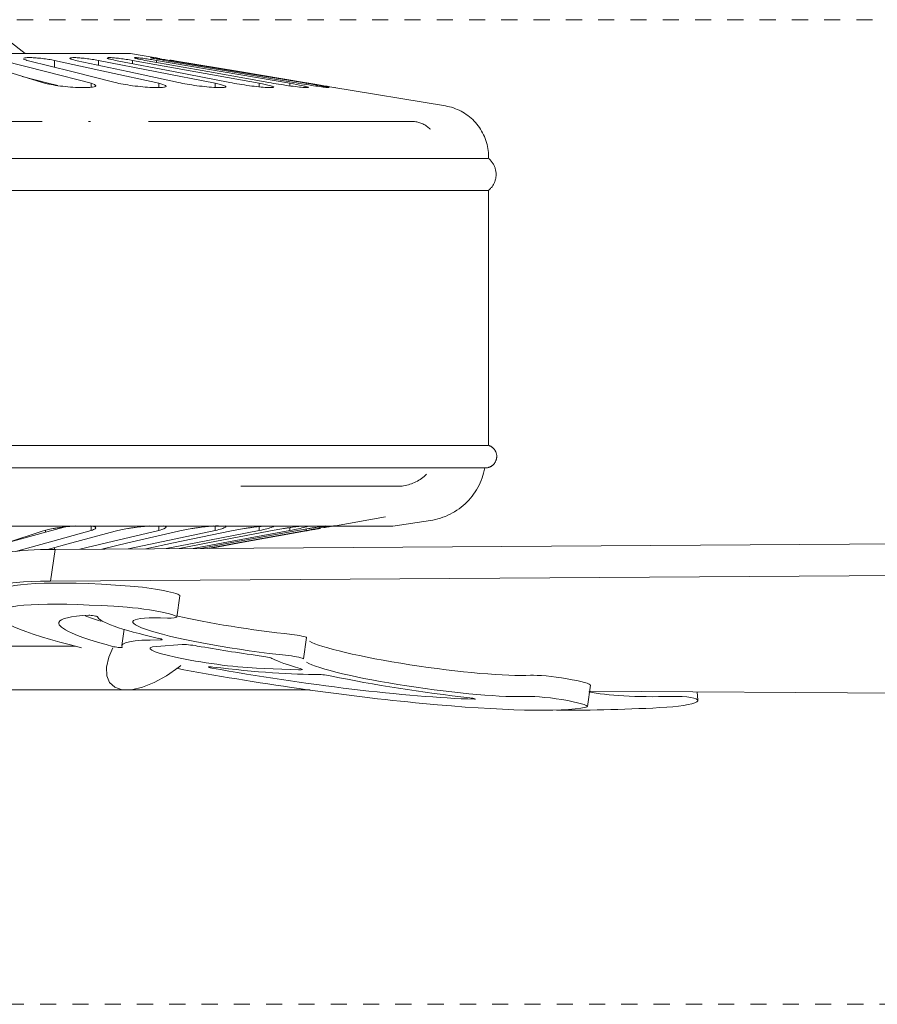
# Model space of a CAD drawing. Header units: millimetres. Extents: x 5734 to 11018, y -2931 to 7544.
# Tile 12 of 17: x 6651 to 6810, y 1681 to 1864. Entities that reach past the tile are written whole.
import ezdxf

# ---------------------------------------------------------------- set-up
doc = ezdxf.new("R2010")
doc.units = ezdxf.units.MM
doc.linetypes.add('Dash', pattern=[6, 3, -3])
doc.layers.add('A-ANNO-DIMS', color=7, linetype='Dash', lineweight=9, true_color=0xd2d2d2)
doc.layers.add('E-LITE-EQPM', color=7, linetype='Continuous', lineweight=20)

# ---------------------------------------------------------------- blocks, each defined once
blk = doc.blocks.new('33710 - 33710 ALOHA Brown ceiling fan-522277-Alzado_PDF')
at = {"layer": 'E-LITE-EQPM'}
for p, q in [((6652.14, 1857.45), (6649, 1859.89)), ((6594.11, 1857.45), (6671.66, 1857.45)), ((6671.28, 1857.45), (6670.99, 1857.45)), ((6677.13, 1856.54), (6671.66, 1857.45)), ((6657.57, 1854.87), (6657.57, 1856.17)), ((6665.71, 1855.25), (6665.71, 1856.17)), ((6672.08, 1855.53), (6672.08, 1856.17)), ((6676.52, 1855.77), (6676.52, 1856.17)), ((6678.92, 1855.97), (6678.92, 1856.17)), ((6664.37, 1851.17), (6664.37, 1851.92)), ((6676.92, 1851.11), (6676.92, 1851.92)), ((6687.42, 1851.13), (6687.42, 1851.92)), ((6695.62, 1851.24), (6695.62, 1851.92)), ((6701.31, 1851.42), (6701.31, 1851.92)), ((6704.34, 1851.66), (6704.34, 1851.92)), ((6730.21, 1847.69), (6709.1, 1851.21)), ((6664.23, 1844.83), (6663.88, 1844.83)), ((6594.11, 1837.94), (6738.06, 1837.94)), ((6594.11, 1832.01), (6738.06, 1832.01)), ((6738.22, 1784.61), (6738.22, 1832.01)), ((6594.11, 1784.61), (6738.06, 1784.61)), ((6594.11, 1780.43), (6737.36, 1780.43)), ((6709.1, 1769.57), (6719.06, 1771.37)), ((6594.11, 1769.62), (6720.45, 1769.62)), ((6664.37, 1768.81), (6664.37, 1769.61)), ((6676.92, 1768.81), (6676.92, 1769.62)), ((6687.42, 1768.81), (6687.42, 1769.62)), ((6695.62, 1768.81), (6695.62, 1769.55)), ((6720.45, 1769.62), (6727.42, 1770.67)), ((6655.92, 1768.48), (6655.92, 1768.84)), ((6701.31, 1768.81), (6701.31, 1769.36)), ((6704.34, 1768.81), (6704.34, 1769.09)), ((6657.67, 1765.29), (6911.5, 1767.01)), ((6656.82, 1759.38), (6657.67, 1765.29)), ((6657.57, 1765.29), (6657.57, 1765.61)), ((6910.66, 1761.1), (6656.82, 1759.38)), ((6680.28, 1752.72), (6680.84, 1756.66)), ((6670.5, 1750.44), (6670.07, 1747.4)), ((6676.51, 1747.27), (6681.28, 1747.61)), ((6703.81, 1744.96), (6704.38, 1748.9)), ((6630.17, 1747.33), (6661.38, 1747.33)), ((6695.09, 1743.23), (6702.91, 1742.89)), ((6638.26, 1739.16), (6670.97, 1739.16)), ((6665.55, 1739.16), (6705.1, 1739.16)), ((6756.58, 1736.09), (6757.15, 1740.03)), ((6756.99, 1738.96), (7020, 1737.27)), ((6777.1, 1737.26), (6777.01, 1738.83))]:
    blk.add_line(p, q, dxfattribs=at)
at = {"layer": 'E-LITE-EQPM', "flags": 128}
for points in [[(6655.27, 1852.04), (6648.73, 1854.07), (6642.18, 1856.09)], [(6647.86, 1856.17), (6656.12, 1854.04), (6664.37, 1851.92)], [(6668.85, 1852.04), (6660.78, 1854.07), (6652.72, 1856.09)], [(6657.57, 1856.17), (6667.25, 1854.04), (6676.92, 1851.92)], [(6680.58, 1852.04), (6671.19, 1854.07), (6661.8, 1856.09)], [(6665.71, 1856.17), (6676.57, 1854.04), (6687.42, 1851.92)], [(6690.17, 1852.04), (6679.69, 1854.07), (6669.21, 1856.09)], [(6672.08, 1856.17), (6683.85, 1854.04), (6695.62, 1851.92)], [(6697.38, 1852.04), (6686.07, 1854.07), (6674.77, 1856.09)], [(6676.52, 1856.17), (6688.91, 1854.04), (6701.31, 1851.92)], [(6702.04, 1852.04), (6690.19, 1854.07), (6678.33, 1856.09)], [(6678.92, 1856.17), (6691.63, 1854.04), (6704.34, 1851.92)], [(6704.04, 1852.05), (6691.96, 1854.07), (6679.88, 1856.08)], [(6651.58, 1853.19), (6656.12, 1852.02), (6658.19, 1851.48)], [(6730.21, 1847.69), (6730.59, 1847.62), (6730.96, 1847.54), (6731.33, 1847.44), (6731.7, 1847.32), (6732.06, 1847.19), (6732.41, 1847.05), (6732.76, 1846.89), (6733.11, 1846.72), (6733.44, 1846.53), (6733.77, 1846.33), (6734.09, 1846.12), (6734.4, 1845.9), (6734.7, 1845.66), (6735, 1845.41), (6735.28, 1845.15), (6735.55, 1844.88), (6735.81, 1844.6), (6736.06, 1844.3), (6736.3, 1844), (6736.52, 1843.69), (6736.73, 1843.37), (6736.93, 1843.04), (6737.12, 1842.71), (6737.29, 1842.36), (6737.45, 1842.01), (6737.59, 1841.66), (6737.72, 1841.3), (6737.84, 1840.93), (6737.94, 1840.56), (6738.03, 1840.19), (6738.1, 1839.81), (6738.15, 1839.43), (6738.19, 1839.05), (6738.22, 1838.66), (6738.23, 1838.28), (6738.22, 1837.94)], [(6655.28, 1844.83), (6650.65, 1844.83), (6645.93, 1844.83), (6645.43, 1844.83)], [(6723.88, 1844.83), (6723.78, 1844.83), (6723.47, 1844.83), (6722.95, 1844.83), (6722.23, 1844.83), (6721.3, 1844.83), (6720.16, 1844.83), (6718.83, 1844.83), (6717.3, 1844.83), (6715.57, 1844.83), (6713.64, 1844.83), (6711.52, 1844.83), (6709.22, 1844.83), (6706.73, 1844.83), (6704.06, 1844.83), (6701.22, 1844.83), (6698.2, 1844.83), (6695.02, 1844.83), (6691.67, 1844.83), (6688.17, 1844.83), (6684.52, 1844.83), (6680.73, 1844.83), (6676.8, 1844.83), (6675.05, 1844.83)], [(6722.45, 1844.83), (6722.78, 1844.83), (6723.35, 1844.83), (6723.72, 1844.83), (6723.88, 1844.83), (6723.88, 1844.83)], [(6723.88, 1844.83), (6724.08, 1844.82), (6724.28, 1844.81), (6724.48, 1844.79), (6724.68, 1844.76), (6724.88, 1844.73), (6725.07, 1844.68), (6725.27, 1844.63), (6725.46, 1844.57), (6725.65, 1844.51), (6725.83, 1844.43), (6726.01, 1844.35), (6726.19, 1844.26), (6726.37, 1844.17), (6726.54, 1844.06), (6726.71, 1843.95), (6726.87, 1843.84), (6727.03, 1843.71), (6727.18, 1843.59), (6727.33, 1843.45), (6727.42, 1843.36)], [(6738.22, 1837.94), (6738.34, 1837.84), (6738.45, 1837.73), (6738.56, 1837.62), (6738.67, 1837.51), (6738.76, 1837.39), (6738.86, 1837.27), (6738.95, 1837.15), (6739.03, 1837.02), (6739.11, 1836.89), (6739.19, 1836.75), (6739.25, 1836.61), (6739.32, 1836.47), (6739.37, 1836.33), (6739.43, 1836.19), (6739.47, 1836.04), (6739.51, 1835.89), (6739.54, 1835.74), (6739.57, 1835.59), (6739.59, 1835.44), (6739.61, 1835.29), (6739.62, 1835.13), (6739.62, 1834.98), (6739.62, 1834.83), (6739.61, 1834.67), (6739.6, 1834.52), (6739.57, 1834.37), (6739.55, 1834.22), (6739.51, 1834.07), (6739.47, 1833.92), (6739.43, 1833.77), (6739.38, 1833.63), (6739.32, 1833.49), (6739.26, 1833.35), (6739.19, 1833.21), (6739.12, 1833.07), (6739.04, 1832.94), (6738.96, 1832.81), (6738.87, 1832.69), (6738.77, 1832.57), (6738.67, 1832.45), (6738.57, 1832.33), (6738.46, 1832.23), (6738.35, 1832.12), (6738.24, 1832.02), (6738.22, 1832.01)], [(6738.22, 1784.61), (6738.31, 1784.58), (6738.39, 1784.55), (6738.46, 1784.52), (6738.54, 1784.49), (6738.62, 1784.45), (6738.69, 1784.4), (6738.77, 1784.36), (6738.84, 1784.31), (6738.91, 1784.26), (6738.97, 1784.21), (6739.04, 1784.15), (6739.1, 1784.09), (6739.16, 1784.03), (6739.22, 1783.97), (6739.27, 1783.9), (6739.32, 1783.83), (6739.37, 1783.76), (6739.42, 1783.69), (6739.46, 1783.62), (6739.5, 1783.54), (6739.54, 1783.47), (6739.58, 1783.39), (6739.61, 1783.31), (6739.63, 1783.23), (6739.66, 1783.15), (6739.68, 1783.06), (6739.7, 1782.98), (6739.71, 1782.9), (6739.73, 1782.81), (6739.73, 1782.73), (6739.74, 1782.64), (6739.74, 1782.56), (6739.74, 1782.47), (6739.73, 1782.39), (6739.72, 1782.3), (6739.71, 1782.22), (6739.7, 1782.13), (6739.68, 1782.05), (6739.65, 1781.97), (6739.63, 1781.88), (6739.6, 1781.8), (6739.57, 1781.72), (6739.53, 1781.65), (6739.49, 1781.57), (6739.45, 1781.49), (6739.41, 1781.42), (6739.36, 1781.35), (6739.31, 1781.28), (6739.26, 1781.21), (6739.2, 1781.15), (6739.15, 1781.09), (6739.08, 1781.03), (6739.02, 1780.97), (6738.96, 1780.91), (6738.89, 1780.86), (6738.82, 1780.81), (6738.75, 1780.76), (6738.68, 1780.72), (6738.6, 1780.68), (6738.52, 1780.64), (6738.45, 1780.6), (6738.37, 1780.57), (6738.29, 1780.54), (6738.21, 1780.51), (6738.12, 1780.49), (6738.04, 1780.47), (6737.96, 1780.46), (6737.87, 1780.44), (6737.79, 1780.44), (6737.7, 1780.43), (6737.62, 1780.43), (6737.6, 1780.43)], [(6649.99, 1780.43), (6655.23, 1780.43), (6660.37, 1780.43), (6665.41, 1780.43), (6670.33, 1780.43), (6675.13, 1780.43), (6679.8, 1780.43), (6684.34, 1780.43), (6688.73, 1780.43), (6692.96, 1780.43), (6697.04, 1780.43), (6700.96, 1780.43), (6704.7, 1780.43), (6708.27, 1780.43), (6711.66, 1780.43), (6714.85, 1780.43), (6717.86, 1780.43), (6720.66, 1780.43), (6723.27, 1780.43), (6725.66, 1780.43), (6727.85, 1780.43), (6729.82, 1780.43), (6731.58, 1780.43), (6733.11, 1780.43), (6734.43, 1780.43), (6735.51, 1780.43), (6736.38, 1780.43), (6737.01, 1780.43), (6737.42, 1780.43), (6737.59, 1780.43), (6737.6, 1780.43)], [(6737.53, 1780.43), (6737.43, 1779.95), (6737.31, 1779.48), (6737.18, 1779.02), (6737.02, 1778.56), (6736.85, 1778.11), (6736.66, 1777.66), (6736.45, 1777.23), (6736.23, 1776.8), (6735.98, 1776.38), (6735.73, 1775.97), (6735.45, 1775.57), (6735.16, 1775.18), (6734.85, 1774.81), (6734.53, 1774.44), (6734.2, 1774.09), (6733.85, 1773.76), (6733.49, 1773.44), (6733.11, 1773.13), (6732.73, 1772.84), (6732.33, 1772.56), (6731.92, 1772.3), (6731.5, 1772.06), (6731.07, 1771.83), (6730.64, 1771.62), (6730.19, 1771.43), (6729.74, 1771.26), (6729.28, 1771.1), (6728.82, 1770.96), (6728.35, 1770.85), (6727.87, 1770.75), (6727.42, 1770.67)], [(6737.6, 1780.43), (6737.49, 1780.43), (6737.14, 1780.43), (6736.57, 1780.43), (6735.77, 1780.43)], [(6726.68, 1779.24), (6726.46, 1779.03), (6726.23, 1778.83), (6726, 1778.64), (6725.76, 1778.46), (6725.51, 1778.29), (6725.26, 1778.13), (6724.99, 1777.97), (6724.73, 1777.83), (6724.46, 1777.7), (6724.18, 1777.58), (6723.9, 1777.48), (6723.61, 1777.38), (6723.32, 1777.3), (6723.03, 1777.22), (6722.73, 1777.16), (6722.44, 1777.11), (6722.14, 1777.07), (6721.84, 1777.05), (6721.54, 1777.03), (6721.34, 1777.03)], [(6692.17, 1777.03), (6695.34, 1777.03), (6698.34, 1777.03), (6701.17, 1777.03), (6703.84, 1777.03), (6706.33, 1777.03), (6708.63, 1777.03), (6710.76, 1777.03), (6712.7, 1777.03), (6714.45, 1777.03), (6716, 1777.03), (6717.36, 1777.03), (6718.53, 1777.03), (6719.49, 1777.03), (6720.26, 1777.03), (6720.82, 1777.03), (6721.18, 1777.03), (6721.34, 1777.03), (6721.34, 1777.03)], [(6721.34, 1777.03), (6721.24, 1777.03), (6720.94, 1777.03), (6720.43, 1777.03), (6719.72, 1777.03)], [(6659.38, 1769.45), (6656.12, 1768.54), (6648.73, 1766.48)], [(6642.18, 1764.29), (6648.73, 1766.48), (6655.27, 1768.67)], [(6664.37, 1768.81), (6656.12, 1766.51), (6650.33, 1764.89)], [(6656.28, 1765.26), (6660.78, 1766.48), (6668.85, 1768.67)], [(6676.92, 1768.81), (6667.25, 1766.51), (6662.26, 1765.32)], [(6666.33, 1765.35), (6671.19, 1766.48), (6680.58, 1768.67)], [(6687.42, 1768.81), (6676.57, 1766.51), (6671.26, 1765.38)], [(6674.53, 1765.4), (6679.69, 1766.48), (6690.17, 1768.67)], [(6695.62, 1768.81), (6683.85, 1766.51), (6678.34, 1765.43)], [(6680.72, 1765.45), (6686.07, 1766.48), (6697.38, 1768.67)], [(6701.31, 1768.81), (6688.91, 1766.51), (6683.3, 1765.46)], [(6684.72, 1765.47), (6690.19, 1766.48), (6702.04, 1768.67)], [(6704.34, 1768.81), (6691.63, 1766.51), (6685.97, 1765.48)], [(6686.44, 1765.48), (6691.96, 1766.48), (6704.04, 1768.66)], [(6681.04, 1743.74), (6680.64, 1743.42), (6678.37, 1741.81), (6676.09, 1740.54), (6673.89, 1739.66), (6671.88, 1739.22), (6670.14, 1739.22), (6668.76, 1739.66), (6667.78, 1740.54), (6667.26, 1741.81), (6667.22, 1743.42), (6667.66, 1745.28), (6668.38, 1746.99)], [(6663.99, 1739.22), (6664.38, 1739.19), (6665.3, 1739.16), (6665.55, 1739.16)]]:
    blk.add_lwpolyline(points, dxfattribs=at)
at = {"layer": 'E-LITE-EQPM'}
for centre, major_axis, ratio, start_param, end_param in [((6704.42, 1755.1), (-58.1, 8.29), 0.102068, 5.662129, 6.316628), ((6703.58, 1749.19), (-58.1, 8.29), 0.102068, 5.662129, 6.536909), ((6702.25, 1749.43), (-54.8, 7.82), 0.102068, 5.319674, 6.288621), ((6674.94, 1757.5), (-5.91, 0.84), 0.102068, 3.109566, 5.319674), ((6701.69, 1745.49), (-54.8, 7.82), 0.102068, 5.319674, 7.074183), ((6702.85, 1745.32), (-44.48, 6.34), 0.102068, 5.790586, 6.266917), ((6703.41, 1749.26), (-44.48, 6.34), 0.102068, 0.460063, 0.592901), ((6664.71, 1752.9), (-0.858, 0.122), 0.102068, 3.175648, 5.790586), ((6674.37, 1753.56), (-5.91, 0.84), 0.102068, 2.372863, 5.319674), ((6694.79, 1752.64), (-22.11, 3.15), 0.102068, 0.8657, 1.901821), ((6702.85, 1745.32), (-44.48, 6.34), 0.102068, 6.269385, 6.981414), ((6696.45, 1748.49), (-30.88, 4.4), 0.102068, 0.034055, 0.90008), ((6694.23, 1748.7), (-22.11, 3.15), 0.102068, 5.514456, 8.185007), ((6702.32, 1749.19), (-2.06, 0.29), 0.102068, 3.139252, 5.043414), ((6702.32, 1742.8), (-32.25, 4.6), 0.102068, 5.621151, 6.375826), ((6675.75, 1748.78), (-1.83, 0.26), 0.102068, 2.479558, 4.041673), ((6683.35, 1747.21), (-2.31, 0.33), 0.102068, 4.397365, 5.8394), ((6726.49, 1745.73), (-22.11, 3.15), 0.102068, 6.280844, 6.283185), ((6726.49, 1745.73), (-22.11, 3.15), 0.102068, 0.240436, 2.66821), ((6669.15, 1747.21), (-1.02, 0.15), 0.102068, 0.698228, 2.980633), ((6687.03, 1745.25), (-11.73, 1.67), 0.102068, 5.8394, 8.626451), ((6694.8, 1749.08), (-33.07, 4.72), 0.102068, 1.255772, 1.609102), ((6695.65, 1745.25), (-2.56, 0.36), 0.102068, 3.431971, 4.750694), ((6729.93, 1741.42), (-33.07, 4.72), 0.102068, 0.290379, 0.643708), ((6701.75, 1745.25), (-2.06, 0.29), 0.102068, 3.139252, 5.043414), ((6725.93, 1741.8), (-22.11, 3.15), 0.102068, 6.280844, 6.283185), ((6725.93, 1741.8), (-22.11, 3.15), 0.102068, 0.240436, 2.66821), ((6703.86, 1745.01), (-54.8, 7.82), 0.102068, 1.139982, 2.862992), ((6687.18, 1743.29), (-1.02, 0.15), 0.102068, 4.948432, 7.484437), ((6703.46, 1745.18), (-44.48, 6.34), 0.102068, 1.201252, 2.39208), ((6679.87, 1747.7), (-32.25, 4.6), 0.102068, 1.806839, 2.561514), ((6701.32, 1743.29), (-2.31, 0.33), 0.102068, 2.343266, 3.785301), ((6708.1, 1741.72), (-1.83, 0.26), 0.102068, 4.140993, 5.703107), ((6751.24, 1740.87), (-5.91, 0.84), 0.102068, 3.108559, 5.809802), ((6726.19, 1742.01), (-30.88, 4.4), 0.102068, 0.9994, 1.865425), ((6775.7, 1741.8), (22.3, 1.22), 0.165149, 3.695507, 4.541376), ((6734.96, 1737.59), (-0.858, 0.122), 0.102068, 2.39208, 5.007017), ((6750.68, 1736.93), (-5.91, 0.84), 0.102068, 2.862992, 5.809802), ((6771.14, 1736.93), (5.96, 0.32), 0.165149, 4.736158, 7.682968), ((6769.52, 1745.01), (55.27, 3.01), 0.165149, 4.359176, 4.736158)]:
    blk.add_ellipse(centre, major_axis=major_axis, ratio=ratio, start_param=start_param, end_param=end_param, dxfattribs=at)
for points, knots in [([(6652.72, 1856.09), (6652.32, 1856.19), (6651.96, 1856.31), (6651.82, 1856.42), (6651.8, 1856.44)], [-1, -1, -1, -1, -0.8333333, -0.7916667, -0.7916667, -0.7916667, -0.7916667]), ([(6661.8, 1856.09), (6661.34, 1856.19), (6660.88, 1856.31), (6660.57, 1856.44), (6660.43, 1856.51), (6660.39, 1856.61), (6660.65, 1856.68), (6661.29, 1856.69), (6662.22, 1856.64), (6663.36, 1856.52), (6664.57, 1856.36), (6665.34, 1856.24), (6665.71, 1856.17)], [-1, -1, -1, -1, -0.833333, -0.791667, -0.75, -0.666667, -0.555556, -0.444444, -0.333333, -0.222222, -0.111111, 0, 0, 0, 0]), ([(6669.21, 1856.09), (6668.7, 1856.19), (6668.15, 1856.31), (6667.71, 1856.44), (6667.48, 1856.51), (6667.39, 1856.56), (6667.36, 1856.59)], [-1, -1, -1, -1, -0.8333333, -0.7916667, -0.75, -0.6666667, -0.6666667, -0.6666667, -0.6666667]), ([(6674.77, 1856.09), (6674.21, 1856.19), (6673.58, 1856.31), (6673.03, 1856.44), (6672.72, 1856.51), (6672.41, 1856.61), (6672.32, 1856.68), (6672.6, 1856.69), (6673.25, 1856.64), (6674.19, 1856.52), (6675.32, 1856.36), (6676.12, 1856.24), (6676.52, 1856.17)], [-1, -1, -1, -1, -0.833333, -0.791667, -0.75, -0.666667, -0.555556, -0.444444, -0.333333, -0.222222, -0.111111, 0, 0, 0, 0]), ([(6676.12, 1856.49), (6675.94, 1856.53), (6675.65, 1856.59), (6675.48, 1856.63), (6675.43, 1856.65)], [-0.75, -0.75, -0.75, -0.75, -0.6666667, -0.5922122, -0.5922122, -0.5922122, -0.5922122]), ([(6678.33, 1856.09), (6677.75, 1856.19), (6677.06, 1856.31), (6676.51, 1856.42), (6676.41, 1856.44)], [-1, -1, -1, -1, -0.8333333, -0.7916667, -0.7916667, -0.7916667, -0.7916667]), ([(6664.37, 1851.92), (6664.88, 1851.76), (6665.25, 1851.58), (6665.23, 1851.39), (6665.09, 1851.29), (6664.63, 1851.17), (6663.56, 1851.09), (6661.94, 1851.11), (6660.06, 1851.24), (6658.16, 1851.45), (6656.47, 1851.73), (6655.61, 1851.94), (6655.27, 1852.04)], [-1, -1, -1, -1, -0.833333, -0.791667, -0.75, -0.666667, -0.555556, -0.444444, -0.333333, -0.222222, -0.111111, 0, 0, 0, 0]), ([(6676.92, 1851.92), (6677.54, 1851.76), (6678.09, 1851.58), (6678.29, 1851.39), (6678.3, 1851.29), (6678.05, 1851.17), (6677.21, 1851.09), (6675.77, 1851.11), (6673.98, 1851.24), (6672.06, 1851.45), (6670.26, 1851.73), (6669.26, 1851.94), (6668.85, 1852.04)], [-1, -1, -1, -1, -0.833333, -0.791667, -0.75, -0.666667, -0.555556, -0.444444, -0.333333, -0.222222, -0.111111, 0, 0, 0, 0]), ([(6687.42, 1851.92), (6688.15, 1851.76), (6688.86, 1851.58), (6689.27, 1851.39), (6689.43, 1851.29), (6689.39, 1851.17), (6688.81, 1851.09), (6687.59, 1851.11), (6685.93, 1851.24), (6684.04, 1851.45), (6682.16, 1851.73), (6681.06, 1851.94), (6680.58, 1852.04)], [-1, -1, -1, -1, -0.833333, -0.791667, -0.75, -0.666667, -0.555556, -0.444444, -0.333333, -0.222222, -0.111111, 0, 0, 0, 0]), ([(6695.62, 1851.92), (6696.43, 1851.76), (6697.28, 1851.58), (6697.9, 1851.39), (6698.21, 1851.29), (6698.3, 1851.22), (6698.3, 1851.19)], [-1, -1, -1, -1, -0.8333333, -0.7916667, -0.75, -0.6666667, -0.6666667, -0.6666667, -0.6666667]), ([(6701.31, 1851.92), (6702.18, 1851.76), (6703.16, 1851.58), (6703.97, 1851.39), (6704.41, 1851.29), (6704.79, 1851.17), (6704.75, 1851.09), (6704.05, 1851.11), (6702.77, 1851.24), (6701.09, 1851.45), (6699.2, 1851.73), (6697.96, 1851.94), (6697.38, 1852.04)], [-1, -1, -1, -1, -0.833333, -0.791667, -0.75, -0.666667, -0.555556, -0.444444, -0.333333, -0.222222, -0.111111, 0, 0, 0, 0]), ([(6709.11, 1851.21), (6708.63, 1851.29), (6707.5, 1851.48), (6705.58, 1851.8), (6704.55, 1851.96), (6704.04, 1852.05)], [-0.4444444, -0.4444444, -0.4444444, -0.4444444, -0.2222222, -0.1111111, 0, 0, 0, 0]), ([(6704.34, 1851.92), (6705.26, 1851.76), (6706.34, 1851.58), (6707.32, 1851.39), (6707.89, 1851.29), (6708.19, 1851.22), (6708.34, 1851.19)], [-1, -1, -1, -1, -0.8333333, -0.7916667, -0.75, -0.6666667, -0.6666667, -0.6666667, -0.6666667]), ([(6655.27, 1768.67), (6655.78, 1768.85), (6656.67, 1769.05), (6657.96, 1769.27), (6658.86, 1769.4), (6660.03, 1769.54), (6660.96, 1769.61), (6661.39, 1769.64)], [-1, -1, -1, -1, -0.8333333, -0.7916667, -0.75, -0.6666667, -0.5865418, -0.5865418, -0.5865418, -0.5865418]), ([(6664.3, 1769.64), (6664.42, 1769.62), (6664.86, 1769.57), (6665.3, 1769.42), (6665.2, 1769.13), (6664.71, 1768.92), (6664.37, 1768.81)], [-0.3707377, -0.3707377, -0.3707377, -0.3707377, -0.3333333, -0.2222222, -0.1111111, 0, 0, 0, 0]), ([(6668.85, 1768.67), (6669.47, 1768.85), (6670.48, 1769.05), (6671.84, 1769.27), (6672.78, 1769.4), (6673.95, 1769.54), (6674.83, 1769.61), (6675.25, 1769.64)], [-1, -1, -1, -1, -0.8333333, -0.7916667, -0.75, -0.6666667, -0.5865418, -0.5865418, -0.5865418, -0.5865418]), ([(6677.78, 1769.64), (6677.87, 1769.62), (6678.19, 1769.57), (6678.4, 1769.42), (6678, 1769.13), (6677.34, 1768.92), (6676.92, 1768.81)], [-0.3707377, -0.3707377, -0.3707377, -0.3707377, -0.3333333, -0.2222222, -0.1111111, 0, 0, 0, 0]), ([(6680.58, 1768.67), (6681.3, 1768.85), (6682.4, 1769.05), (6683.8, 1769.27), (6684.74, 1769.4), (6685.89, 1769.54), (6686.72, 1769.61), (6687.09, 1769.64)], [-1, -1, -1, -1, -0.8333333, -0.7916667, -0.75, -0.6666667, -0.5865418, -0.5865418, -0.5865418, -0.5865418]), ([(6689.2, 1769.64), (6689.25, 1769.62), (6689.44, 1769.57), (6689.42, 1769.42), (6688.73, 1769.13), (6687.91, 1768.92), (6687.42, 1768.81)], [-0.3707377, -0.3707377, -0.3707377, -0.3707377, -0.3333333, -0.2222222, -0.1111111, 0, 0, 0, 0]), ([(6690.17, 1768.67), (6690.97, 1768.85), (6692.14, 1769.05), (6693.55, 1769.27), (6694.47, 1769.4), (6695.45, 1769.52), (6696.12, 1769.59), (6696.37, 1769.61)], [-1, -1, -1, -1, -0.8333333, -0.7916667, -0.75, -0.6666667, -0.6077042, -0.6077042, -0.6077042, -0.6077042]), ([(6697.38, 1768.67), (6698.25, 1768.85), (6699.45, 1769.05), (6700.83, 1769.27), (6701.72, 1769.4), (6702.69, 1769.53), (6703.32, 1769.6), (6703.58, 1769.63)], [-1, -1, -1, -1, -0.8333333, -0.7916667, -0.75, -0.6666667, -0.5938517, -0.5938517, -0.5938517, -0.5938517]), ([(6702.04, 1768.67), (6702.96, 1768.85), (6704.17, 1769.05), (6705.48, 1769.27), (6706.31, 1769.4), (6707.21, 1769.54), (6707.75, 1769.61), (6707.96, 1769.64)], [-1, -1, -1, -1, -0.8333333, -0.7916667, -0.75, -0.6666667, -0.5865418, -0.5865418, -0.5865418, -0.5865418]), ([(6709.1, 1769.57), (6709.35, 1769.62), (6709.71, 1769.68), (6709.81, 1769.71), (6709.46, 1769.65), (6708.69, 1769.52), (6707.95, 1769.4), (6707.53, 1769.33)], [-0.5578978, -0.5578978, -0.5578978, -0.5578978, -0.4444444, -0.3333333, -0.2222222, -0.1111111, 0, 0, 0, 0]), ([(6709.39, 1769.64), (6709.2, 1769.61), (6708.86, 1769.55), (6708.42, 1769.48), (6708.31, 1769.46)], [-0.2222222, -0.2222222, -0.2222222, -0.2222222, -0.1111111, -0.0751405, -0.0751405, -0.0751405, -0.0751405]), ([(6704.04, 1768.66), (6704.68, 1768.78), (6705.64, 1768.95), (6706.59, 1769.12), (6706.93, 1769.18), (6706.98, 1769.19)], [-1, -1, -1, -1, -0.8611111, -0.7916667, -0.7777778, -0.7777778, -0.7777778, -0.7777778])]:
    blk.add_open_spline(points, degree=3, knots=knots, dxfattribs=at)
for points in [[(6651.86, 1856.59), (6651.95, 1856.63), (6652.26, 1856.68), (6653.06, 1856.69), (6654.11, 1856.64), (6655.29, 1856.52), (6656.5, 1856.36), (6657.24, 1856.24), (6657.57, 1856.17)], [(6667.45, 1856.67), (6667.54, 1856.68), (6667.86, 1856.69), (6668.66, 1856.64), (6669.71, 1856.52), (6670.89, 1856.36), (6671.69, 1856.24), (6672.08, 1856.17)], [(6675.47, 1856.68), (6675.57, 1856.67), (6675.89, 1856.64), (6676.69, 1856.52), (6677.74, 1856.36), (6678.53, 1856.24), (6678.92, 1856.17)], [(6676.52, 1856.64), (6676.43, 1856.66), (6676.37, 1856.66), (6676.34, 1856.67)], [(6679.88, 1856.08), (6679.58, 1856.13), (6679.29, 1856.18), (6679, 1856.23)], [(6698.3, 1851.19), (6698.29, 1851.15), (6698.07, 1851.09), (6697.09, 1851.11), (6695.6, 1851.24), (6693.8, 1851.45), (6691.89, 1851.73), (6690.7, 1851.94), (6690.17, 1852.04)], [(6708.59, 1851.11), (6708.57, 1851.1), (6708.29, 1851.11), (6707.26, 1851.24), (6705.74, 1851.45), (6703.92, 1851.73), (6702.65, 1851.94), (6702.04, 1852.04)], [(6707.53, 1851.44), (6707.95, 1851.37), (6708.32, 1851.31), (6708.63, 1851.26)], [(6709.73, 1851.1), (6709.78, 1851.1), (6709.74, 1851.1), (6709.64, 1851.12)], [(6687.51, 1769.66), (6687.71, 1769.67), (6687.89, 1769.68), (6688.06, 1769.68)], [(6698.3, 1769.59), (6698.3, 1769.55), (6698.08, 1769.42), (6697.13, 1769.13), (6696.16, 1768.92), (6695.62, 1768.81)], [(6698.3, 1769.59), (6698.3, 1769.55), (6698.08, 1769.42), (6697.13, 1769.13), (6696.16, 1768.92), (6695.62, 1768.81)], [(6704.68, 1769.59), (6704.59, 1769.55), (6704.17, 1769.42), (6702.97, 1769.13), (6701.89, 1768.92), (6701.31, 1768.81)], [(6708.34, 1769.59), (6708.14, 1769.55), (6707.54, 1769.42), (6706.13, 1769.13), (6704.95, 1768.92), (6704.34, 1768.81)]]:
    blk.add_open_spline(points, degree=3, dxfattribs=at)

msp = doc.modelspace()

# ---------------------------------------------------------------- linework, layer by layer
at = {"layer": 'A-ANNO-DIMS'}
for p, q in [((6608.59, 1863.73), (7246.81, 1863.73)), ((6594.89, 1680.75), (7249.49, 1680.75))]:
    msp.add_line(p, q, dxfattribs=at)

# ---------------------------------------------------------------- block references
at = {"layer": 'E-LITE-EQPM'}
msp.add_blockref('33710 - 33710 ALOHA Brown ceiling fan-522277-Alzado_PDF', (0, 0), dxfattribs=at)

doc.saveas('drawing.dxf')
